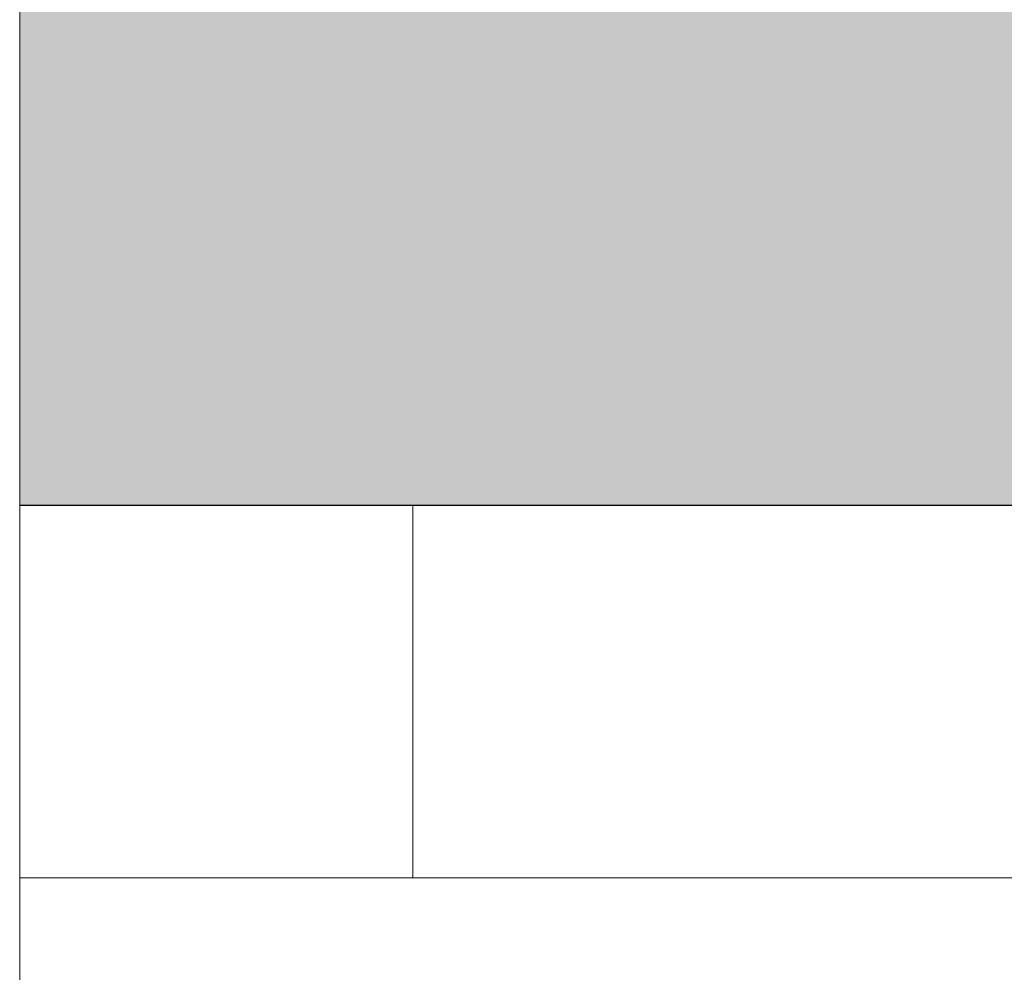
# Model space of a CAD drawing. Header units: millimetres. Extents: x 786 to 42540, y -7760 to 3796.
# Tile 77 of 256: x 20635 to 20899, y -6125 to -5870. Entities that reach past the tile are written whole.
import ezdxf

# ---------------------------------------------------------------- set-up
doc = ezdxf.new("R2010")
doc.units = ezdxf.units.MM
for name, color, linetype, lineweight in [('A-DETL-GENF', 7, 'Continuous', 13), ('A-FLOR', 7, 'Continuous', 13), ('A-FLOR-PATT', 7, 'Continuous', 25)]:
    doc.layers.add(name, color=color, linetype=linetype, lineweight=lineweight)

# ---------------------------------------------------------------- blocks, each defined once
blk = doc.blocks.new('Линия разрыва - М 1_50-5314776-Разрез по Рампе Р1_фрагмент пола')
at = {"layer": 'A-DETL-GENF', "lineweight": 5}
blk.add_line((80487.61, -6100), (61994.54, -6100), dxfattribs=at)
blk = doc.blocks.new('Линия разрыва - М 1_50-7673839-Разрез по Рампе Р1_фрагмент пола')
at = {"layer": 'A-DETL-GENF', "lineweight": 5}
blk.add_line((61994.54, -6275), (61994.54, -3975), dxfattribs=at)

msp = doc.modelspace()

# ---------------------------------------------------------------- hatches: boundary and pattern name
at = {"layer": 'A-FLOR-PATT', "lineweight": 5}
h = msp.add_hatch(dxfattribs=at)
h.set_pattern_fill('FP_8', color=256, style=0, pattern_type=2)
h.set_pattern_definition([(45, (48694.21, -5700), (-114.04925, 114.04925), []), (45, (48808.26, -5700), (-114.04925, 114.04925), [201.613, -40.323, 3.353, -36.97])])
h.paths.add_polyline_path([(20634.81, -6000), (37190.27, -6000), (37190.27, -5750), (20634.81, -5750)])

# ---------------------------------------------------------------- linework, layer by layer
at = {"layer": 'A-FLOR', "lineweight": 25}
msp.add_line((20634.81, -6000), (37190.27, -6000), dxfattribs=at)
at = {"layer": 'A-FLOR'}
msp.add_line((20740.27, -6000), (20740.27, -6100), dxfattribs=at)

# ---------------------------------------------------------------- block references
at = {"layer": 'A-DETL-GENF'}
for name in ['Линия разрыва - М 1_50-7673839-Разрез по Рампе Р1_фрагмент пола', 'Линия разрыва - М 1_50-5314776-Разрез по Рампе Р1_фрагмент пола']:
    msp.add_blockref(name, (-41359.73, 0), dxfattribs=at)

doc.saveas('drawing.dxf')
